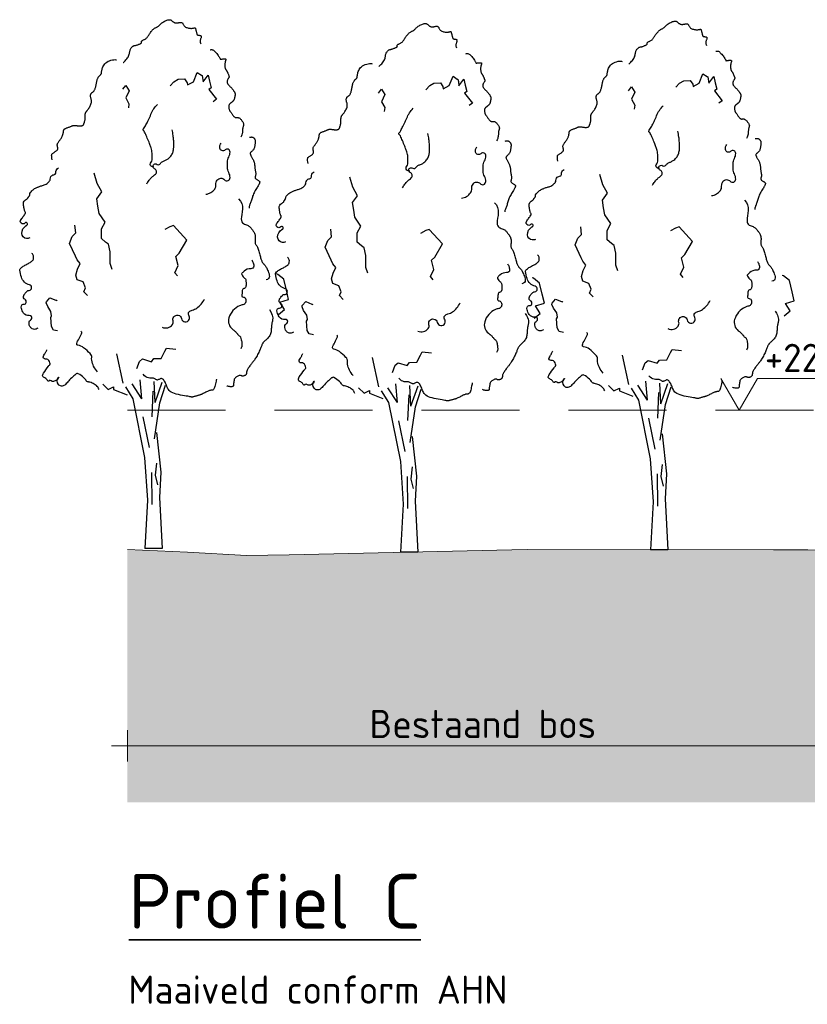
# Model space of a CAD drawing. Header units: metres. Extents: x 161377 to 162521, y 378914 to 379231.
# Tile 55 of 77: x 161826 to 161836, y 379160 to 379173. Entities that reach past the tile are written whole.
import ezdxf

# ---------------------------------------------------------------- set-up
doc = ezdxf.new("R2010")
doc.units = ezdxf.units.M
doc.linetypes.add('DASHED2', pattern=[0.375, 0.25, -0.125])
doc.linetypes.add('HIDDEN', pattern=[9.525, 6.35, -3.175])
for name, color, linetype, lineweight in [('B-WE-GR-MAAIVELD-GD', 253, 'Continuous', 18), ('X-XX-AL-M', 7, 'Continuous', 18), ('X-XX-AL-PROFIELBALK-G', 7, 'Continuous', 25), ('X-XX-AL-T35', 3, 'Continuous', 35)]:
    doc.layers.add(name, color=color, linetype=linetype, lineweight=lineweight)
doc.layers.add('N-WE-GW-GROND-A', color=7, linetype='Continuous', lineweight=35, true_color=0xffdf7f)
doc.layers.add('waterspiegel', color=7, linetype='Continuous', lineweight=13, true_color=0x0544ff)
doc.styles.add('RH-NLCS-A', font='NLCS-ISO.ttf')
doc.dimstyles.new('RH-NLCS-IT-A$0', dxfattribs={"dimscale": 0, "dimtxt": 2.5, "dimasz": 2.5, "dimexe": 1, "dimexo": 5, "dimgap": 0.5, "dimtad": 1, "dimzin": 1, "dimdsep": 46, "dimtxsty": 'RH-NLCS-A', "dimcen": 2.5, "dimdle": 1, "dimclrd": 256, "dimclre": 8, "dimclrt": 256, "dimadec": 0, "dimazin": 0, "dimtfac": 1, "dimtmove": 0, "dimatfit": 3, "dimfxl": 1, "dimfxlon": 1, "dimlwd": -1, "dimlwe": 13, "dimarcsym": 1})

# ---------------------------------------------------------------- blocks, each defined once
blk = doc.blocks.new('Peilmaat')
blk.add_lwpolyline([(-0.1617, 0.28), (0, 0), (0.1617, 0.28), (1.1425, 0.28)])
at = {"style": 'RH-NLCS-A'}
blk.add_attdef('NAP', (0.2266, 0.3375), '', height=0.25, dxfattribs=at)
blk = doc.blocks.new('*D19')
at = {"layer": 'Defpoints', "color": 0, "transparency": 16777216}
for p in [(161827.21, 379165.788), (161836.272, 379165.779), (161836.272, 379163.282)]:
    blk.add_point(p, dxfattribs=at)
at = {"layer": 'X-XX-AL-M', "color": 8, "linetype": 'HIDDEN', "lineweight": 13, "transparency": 16777216}
for p, q in [((161827.21, 379163.482), (161827.21, 379163.082)), ((161836.272, 379163.482), (161836.272, 379163.082))]:
    blk.add_line(p, q, dxfattribs=at)
at = {"layer": 'X-XX-AL-M', "transparency": 16777216}
blk.add_line((161827.01, 379163.282), (161836.472, 379163.282), dxfattribs=at)
at = {"layer": 'X-XX-AL-M', "transparency": 16777216, "insert": (161831.741, 379163.562), "char_height": 0.36, "attachment_point": 5, "style": 'RH-NLCS-A'}
blk.add_mtext('Bestaand bos ', dxfattribs=at)
blk = doc.blocks.new('_None')
blk = doc.blocks.new('BoomB')
at = {"color": 252, "true_color": 0x848484}
for p, q in [((-0.078, 3.821), (-0.118, 4.301)), ((-0.078, 3.821), (-0.325, 4.198)), ((0.263, 3.725), (0.24, 4.255)), ((0.263, 3.725), (0.447, 4.244)), ((0.381, 3.711), (0.528, 4.163)), ((-0.048, 3.356), (0.113, 2.572)), ((0.297, 2.179), (0.263, 1.868)), ((0.171, 1.937), (0.182, 1.119)), ((0.263, 1.868), (0.321, 1.626)), ((0.445, 0), (0, 0))]:
    blk.add_line(p, q, dxfattribs=at)
for points in [[(-0.55, 12.392), (-0.544, 12.397), (-0.533, 12.407), (-0.517, 12.422), (-0.499, 12.441), (-0.479, 12.463), (-0.459, 12.486), (-0.44, 12.511), (-0.423, 12.536), (-0.411, 12.56), (-0.402, 12.583), (-0.395, 12.606), (-0.39, 12.627), (-0.386, 12.648), (-0.383, 12.668), (-0.38, 12.687), (-0.375, 12.706), (-0.369, 12.723), (-0.362, 12.74), (-0.353, 12.755), (-0.344, 12.769), (-0.334, 12.782), (-0.324, 12.793), (-0.314, 12.803), (-0.304, 12.81), (-0.294, 12.816), (-0.285, 12.821), (-0.276, 12.824), (-0.267, 12.826), (-0.257, 12.828), (-0.247, 12.83), (-0.235, 12.832), (-0.223, 12.835), (-0.209, 12.839), (-0.194, 12.844), (-0.179, 12.85), (-0.163, 12.856), (-0.148, 12.862), (-0.133, 12.868), (-0.12, 12.874), (-0.109, 12.879), (-0.1, 12.884), (-0.093, 12.889), (-0.088, 12.893), (-0.084, 12.896), (-0.082, 12.9), (-0.081, 12.903), (-0.08, 12.907), (-0.081, 12.911), (-0.082, 12.915), (-0.082, 12.92), (-0.083, 12.924), (-0.083, 12.93), (-0.082, 12.935), (-0.079, 12.941), (-0.074, 12.946), (-0.067, 12.952), (-0.057, 12.958), (-0.045, 12.965), (-0.032, 12.971), (-0.018, 12.979), (-0.003, 12.986), (0.012, 12.995), (0.027, 13.004), (0.04, 13.014), (0.052, 13.025), (0.063, 13.037), (0.072, 13.05), (0.081, 13.063), (0.09, 13.078), (0.1, 13.094), (0.11, 13.11), (0.121, 13.128), (0.134, 13.146), (0.148, 13.164), (0.162, 13.183), (0.177, 13.201), (0.193, 13.218), (0.208, 13.234), (0.223, 13.249), (0.238, 13.261), (0.252, 13.27), (0.265, 13.278), (0.277, 13.284), (0.289, 13.29), (0.301, 13.295), (0.312, 13.3), (0.323, 13.306), (0.335, 13.314), (0.347, 13.323), (0.359, 13.334), (0.372, 13.347), (0.386, 13.361), (0.401, 13.375), (0.417, 13.389), (0.435, 13.404), (0.454, 13.418), (0.474, 13.432), (0.496, 13.444), (0.519, 13.456), (0.542, 13.466), (0.564, 13.475), (0.586, 13.482), (0.606, 13.486), (0.624, 13.488), (0.64, 13.488), (0.654, 13.486), (0.665, 13.481), (0.676, 13.476), (0.685, 13.469), (0.694, 13.461), (0.702, 13.453), (0.711, 13.445), (0.719, 13.438), (0.728, 13.431), (0.738, 13.424), (0.747, 13.419), (0.758, 13.414), (0.768, 13.41), (0.779, 13.406), (0.79, 13.404), (0.802, 13.404), (0.813, 13.404), (0.825, 13.405), (0.837, 13.406), (0.849, 13.408), (0.862, 13.41), (0.873, 13.413), (0.885, 13.415), (0.897, 13.417), (0.908, 13.419), (0.918, 13.419), (0.928, 13.419), (0.938, 13.418), (0.947, 13.415), (0.955, 13.41), (0.962, 13.404), (0.968, 13.395), (0.974, 13.385), (0.98, 13.373), (0.986, 13.361), (0.993, 13.348), (1.002, 13.335), (1.012, 13.323), (1.025, 13.311), (1.04, 13.301), (1.057, 13.292), (1.076, 13.285), (1.096, 13.279), (1.117, 13.274), (1.138, 13.27), (1.158, 13.268), (1.176, 13.267), (1.194, 13.267), (1.209, 13.269), (1.223, 13.271), (1.236, 13.273), (1.247, 13.276), (1.256, 13.278), (1.264, 13.281), (1.271, 13.282), (1.276, 13.283), (1.28, 13.283), (1.284, 13.281), (1.287, 13.278), (1.289, 13.274), (1.291, 13.268), (1.293, 13.261), (1.296, 13.252), (1.299, 13.241), (1.302, 13.229), (1.305, 13.216), (1.309, 13.202), (1.312, 13.188), (1.316, 13.174), (1.319, 13.161), (1.322, 13.149), (1.325, 13.138), (1.327, 13.128), (1.329, 13.12), (1.332, 13.113), (1.335, 13.108), (1.34, 13.103), (1.345, 13.099), (1.352, 13.096), (1.36, 13.094), (1.37, 13.093), (1.38, 13.092), (1.391, 13.091), (1.402, 13.089), (1.412, 13.088), (1.421, 13.085), (1.428, 13.082), (1.434, 13.077), (1.438, 13.071), (1.44, 13.065), (1.441, 13.056), (1.44, 13.047), (1.438, 13.037), (1.435, 13.025), (1.43, 13.012), (1.425, 12.998), (1.42, 12.983), (1.416, 12.967), (1.413, 12.95), (1.412, 12.932), (1.414, 12.912), (1.419, 12.891), (1.429, 12.869)], [(1.665, 12.717), (1.679, 12.722), (1.693, 12.725), (1.707, 12.725), (1.721, 12.723), (1.736, 12.718), (1.75, 12.709), (1.766, 12.698), (1.782, 12.683), (1.799, 12.665), (1.817, 12.645), (1.834, 12.623), (1.852, 12.601), (1.868, 12.579), (1.883, 12.557), (1.896, 12.538), (1.907, 12.521), (1.916, 12.508), (1.921, 12.498), (1.925, 12.49), (1.927, 12.485), (1.928, 12.482), (1.927, 12.48), (1.927, 12.479), (1.926, 12.478), (1.925, 12.478), (1.925, 12.478), (1.925, 12.478), (1.927, 12.478), (1.93, 12.479), (1.934, 12.479), (1.941, 12.48), (1.95, 12.481), (1.961, 12.483), (1.974, 12.484), (1.988, 12.486), (2.002, 12.488), (2.017, 12.489), (2.03, 12.489), (2.042, 12.489), (2.053, 12.488), (2.06, 12.486), (2.065, 12.483), (2.068, 12.479), (2.069, 12.474), (2.069, 12.468), (2.068, 12.462), (2.065, 12.454), (2.063, 12.446), (2.06, 12.437), (2.057, 12.428), (2.054, 12.418), (2.052, 12.407), (2.049, 12.396), (2.047, 12.384), (2.045, 12.371), (2.044, 12.358), (2.043, 12.344), (2.043, 12.331), (2.043, 12.317), (2.044, 12.303), (2.045, 12.289), (2.046, 12.276), (2.049, 12.264), (2.051, 12.253), (2.054, 12.242), (2.058, 12.233), (2.061, 12.225), (2.065, 12.218), (2.069, 12.211), (2.073, 12.205), (2.076, 12.2), (2.08, 12.195), (2.083, 12.191), (2.086, 12.187), (2.089, 12.183), (2.092, 12.179), (2.096, 12.174), (2.099, 12.168), (2.103, 12.161), (2.107, 12.152), (2.112, 12.141), (2.117, 12.13), (2.122, 12.117), (2.127, 12.104), (2.132, 12.091), (2.137, 12.078), (2.142, 12.067), (2.145, 12.057), (2.148, 12.048), (2.151, 12.041), (2.152, 12.036), (2.152, 12.031), (2.152, 12.026), (2.15, 12.02), (2.147, 12.015), (2.143, 12.008), (2.138, 11.999), (2.131, 11.99), (2.125, 11.979), (2.118, 11.967), (2.112, 11.955), (2.106, 11.942), (2.102, 11.93), (2.099, 11.917), (2.098, 11.905), (2.1, 11.893), (2.102, 11.881), (2.107, 11.869), (2.112, 11.858), (2.119, 11.847), (2.126, 11.837), (2.134, 11.827), (2.143, 11.817), (2.152, 11.807), (2.162, 11.797), (2.171, 11.787), (2.181, 11.778), (2.191, 11.768), (2.201, 11.758), (2.21, 11.748), (2.219, 11.738), (2.228, 11.727), (2.237, 11.717), (2.245, 11.706), (2.253, 11.696), (2.26, 11.685), (2.267, 11.675), (2.274, 11.666), (2.28, 11.657), (2.285, 11.648), (2.29, 11.639), (2.295, 11.631), (2.298, 11.623), (2.301, 11.615), (2.304, 11.608), (2.305, 11.601), (2.306, 11.594), (2.306, 11.587), (2.306, 11.579), (2.305, 11.572), (2.303, 11.564), (2.302, 11.555), (2.3, 11.546), (2.298, 11.536), (2.296, 11.525), (2.294, 11.514), (2.292, 11.501), (2.29, 11.489), (2.287, 11.477), (2.283, 11.465), (2.279, 11.453), (2.275, 11.442), (2.269, 11.432), (2.263, 11.424), (2.256, 11.416), (2.249, 11.408), (2.242, 11.402), (2.235, 11.396), (2.229, 11.391), (2.223, 11.386), (2.217, 11.381), (2.212, 11.377), (2.208, 11.373), (2.203, 11.37), (2.199, 11.366), (2.195, 11.362), (2.19, 11.359), (2.186, 11.355), (2.18, 11.351), (2.175, 11.347), (2.169, 11.342), (2.163, 11.337), (2.158, 11.33), (2.153, 11.323), (2.149, 11.314), (2.146, 11.303), (2.144, 11.291), (2.143, 11.277), (2.143, 11.263), (2.144, 11.248), (2.146, 11.233), (2.148, 11.219), (2.151, 11.206), (2.154, 11.194), (2.158, 11.183), (2.162, 11.174), (2.166, 11.166), (2.171, 11.158), (2.177, 11.15), (2.184, 11.141), (2.191, 11.131), (2.2, 11.12), (2.209, 11.107), (2.219, 11.092), (2.23, 11.076), (2.241, 11.06), (2.253, 11.045), (2.264, 11.031), (2.275, 11.018), (2.286, 11.008), (2.296, 11), (2.305, 10.995), (2.314, 10.992), (2.323, 10.99), (2.332, 10.99), (2.34, 10.991), (2.348, 10.992), (2.357, 10.993), (2.365, 10.993), (2.374, 10.993), (2.383, 10.992), (2.392, 10.989), (2.401, 10.986), (2.411, 10.981), (2.422, 10.974), (2.433, 10.965), (2.444, 10.954), (2.455, 10.941), (2.467, 10.927), (2.478, 10.912), (2.488, 10.897), (2.498, 10.883), (2.506, 10.869), (2.512, 10.856), (2.517, 10.844), (2.52, 10.834), (2.522, 10.825), (2.522, 10.816), (2.521, 10.808), (2.52, 10.801), (2.517, 10.792), (2.515, 10.784), (2.512, 10.775), (2.509, 10.764), (2.506, 10.753), (2.503, 10.741), (2.501, 10.728), (2.498, 10.715), (2.497, 10.7), (2.496, 10.684), (2.495, 10.667), (2.495, 10.648), (2.494, 10.628), (2.491, 10.606), (2.486, 10.581), (2.478, 10.555), (2.467, 10.525), (2.451, 10.492)], [(-2.358, 9.917), (-2.367, 9.96), (-2.372, 9.995), (-2.374, 10.021), (-2.372, 10.041), (-2.367, 10.057), (-2.36, 10.068), (-2.35, 10.077), (-2.339, 10.086), (-2.326, 10.094), (-2.313, 10.103), (-2.299, 10.113), (-2.284, 10.122), (-2.27, 10.132), (-2.257, 10.141), (-2.246, 10.151), (-2.236, 10.161), (-2.229, 10.17), (-2.224, 10.18), (-2.22, 10.189), (-2.219, 10.199), (-2.218, 10.208), (-2.219, 10.218), (-2.22, 10.227), (-2.222, 10.237), (-2.225, 10.247), (-2.227, 10.258), (-2.229, 10.268), (-2.231, 10.279), (-2.231, 10.291), (-2.23, 10.302), (-2.228, 10.314), (-2.224, 10.327), (-2.218, 10.34), (-2.21, 10.353), (-2.201, 10.367), (-2.191, 10.381), (-2.18, 10.396), (-2.168, 10.411), (-2.157, 10.426), (-2.146, 10.442), (-2.135, 10.458), (-2.126, 10.474), (-2.117, 10.491), (-2.109, 10.507), (-2.102, 10.523), (-2.095, 10.538), (-2.09, 10.553), (-2.085, 10.566), (-2.082, 10.578), (-2.079, 10.59), (-2.077, 10.6), (-2.076, 10.61), (-2.075, 10.619), (-2.074, 10.627), (-2.073, 10.636), (-2.072, 10.644), (-2.07, 10.652), (-2.069, 10.661), (-2.066, 10.669), (-2.062, 10.677), (-2.057, 10.685), (-2.051, 10.693), (-2.043, 10.7), (-2.033, 10.707), (-2.021, 10.714), (-2.007, 10.72), (-1.992, 10.726), (-1.976, 10.732), (-1.959, 10.738), (-1.942, 10.743), (-1.926, 10.749), (-1.91, 10.755), (-1.895, 10.761), (-1.882, 10.767), (-1.868, 10.773), (-1.856, 10.779), (-1.843, 10.784), (-1.831, 10.788), (-1.818, 10.791), (-1.806, 10.793), (-1.792, 10.793), (-1.778, 10.792), (-1.764, 10.791), (-1.75, 10.788), (-1.735, 10.786), (-1.72, 10.783), (-1.704, 10.781), (-1.689, 10.779), (-1.674, 10.778), (-1.658, 10.777), (-1.643, 10.777), (-1.629, 10.778), (-1.616, 10.78), (-1.604, 10.783), (-1.593, 10.786), (-1.583, 10.79), (-1.575, 10.795), (-1.569, 10.8), (-1.564, 10.806), (-1.56, 10.813), (-1.557, 10.821), (-1.554, 10.829), (-1.551, 10.838), (-1.548, 10.848), (-1.544, 10.858), (-1.54, 10.869), (-1.536, 10.88), (-1.533, 10.893), (-1.529, 10.905), (-1.526, 10.919), (-1.523, 10.933), (-1.521, 10.947), (-1.519, 10.962), (-1.518, 10.977), (-1.518, 10.992), (-1.518, 11.007), (-1.518, 11.022), (-1.518, 11.037), (-1.518, 11.051), (-1.518, 11.064), (-1.517, 11.076), (-1.516, 11.087), (-1.514, 11.097), (-1.511, 11.106), (-1.508, 11.115), (-1.505, 11.123), (-1.501, 11.13), (-1.497, 11.137), (-1.492, 11.144), (-1.487, 11.15), (-1.481, 11.157), (-1.475, 11.165), (-1.467, 11.174), (-1.459, 11.184), (-1.45, 11.196), (-1.44, 11.21), (-1.428, 11.227), (-1.416, 11.246), (-1.404, 11.267), (-1.392, 11.288), (-1.381, 11.311), (-1.372, 11.333), (-1.364, 11.356), (-1.36, 11.377), (-1.357, 11.398), (-1.358, 11.417), (-1.36, 11.436), (-1.364, 11.453), (-1.368, 11.47), (-1.373, 11.486), (-1.377, 11.502), (-1.38, 11.517), (-1.382, 11.531), (-1.383, 11.546), (-1.382, 11.559), (-1.38, 11.572), (-1.376, 11.584), (-1.372, 11.595), (-1.366, 11.606), (-1.36, 11.615), (-1.353, 11.622), (-1.345, 11.629), (-1.337, 11.636), (-1.328, 11.642), (-1.319, 11.648), (-1.311, 11.655), (-1.302, 11.663), (-1.294, 11.672), (-1.286, 11.683), (-1.279, 11.695), (-1.273, 11.709), (-1.267, 11.725), (-1.261, 11.741), (-1.256, 11.759), (-1.251, 11.778), (-1.246, 11.798), (-1.242, 11.819), (-1.238, 11.84), (-1.234, 11.862), (-1.23, 11.884), (-1.226, 11.906), (-1.222, 11.926), (-1.217, 11.946), (-1.212, 11.964), (-1.206, 11.98), (-1.199, 11.995), (-1.192, 12.008), (-1.185, 12.02), (-1.177, 12.031), (-1.17, 12.04), (-1.162, 12.049), (-1.154, 12.057), (-1.147, 12.064), (-1.14, 12.071), (-1.133, 12.077), (-1.127, 12.084), (-1.121, 12.09), (-1.116, 12.097), (-1.112, 12.104), (-1.109, 12.111), (-1.106, 12.119), (-1.104, 12.129), (-1.103, 12.139), (-1.102, 12.151), (-1.1, 12.164), (-1.098, 12.18), (-1.094, 12.197), (-1.09, 12.217), (-1.084, 12.239), (-1.076, 12.263), (-1.066, 12.288), (-1.054, 12.313), (-1.038, 12.339), (-1.018, 12.363), (-0.995, 12.387), (-0.967, 12.408), (-0.934, 12.426), (-0.899, 12.441), (-0.862, 12.453), (-0.826, 12.462), (-0.792, 12.468), (-0.762, 12.469), (-0.738, 12.467), (-0.721, 12.46)], [(2.669, 10.49), (2.686, 10.492), (2.701, 10.494), (2.713, 10.495), (2.723, 10.496), (2.731, 10.495), (2.739, 10.494), (2.746, 10.492), (2.753, 10.488), (2.761, 10.484), (2.77, 10.478), (2.778, 10.471), (2.787, 10.463), (2.795, 10.454), (2.802, 10.445), (2.808, 10.435), (2.813, 10.424), (2.816, 10.413), (2.818, 10.401), (2.819, 10.389), (2.819, 10.377), (2.818, 10.363), (2.816, 10.349), (2.814, 10.334), (2.812, 10.318), (2.81, 10.301), (2.808, 10.284), (2.805, 10.266), (2.802, 10.248), (2.798, 10.231), (2.793, 10.214), (2.786, 10.198), (2.779, 10.182), (2.77, 10.169), (2.759, 10.156), (2.748, 10.145), (2.737, 10.134), (2.726, 10.124), (2.716, 10.115), (2.707, 10.107), (2.7, 10.098), (2.694, 10.09), (2.691, 10.082), (2.69, 10.073), (2.691, 10.064), (2.693, 10.054), (2.697, 10.044), (2.702, 10.032), (2.708, 10.019), (2.716, 10.004), (2.725, 9.989), (2.734, 9.972), (2.743, 9.955), (2.752, 9.938), (2.761, 9.921), (2.77, 9.904), (2.777, 9.888), (2.783, 9.873), (2.788, 9.859), (2.792, 9.845), (2.795, 9.832), (2.798, 9.819), (2.8, 9.806), (2.801, 9.793), (2.803, 9.78), (2.804, 9.766), (2.805, 9.751), (2.806, 9.736), (2.808, 9.721), (2.809, 9.705), (2.811, 9.689), (2.813, 9.674), (2.816, 9.658), (2.819, 9.642), (2.822, 9.626), (2.825, 9.611), (2.827, 9.596), (2.83, 9.581), (2.831, 9.566), (2.831, 9.552), (2.83, 9.538), (2.828, 9.525), (2.825, 9.512), (2.821, 9.5), (2.818, 9.488), (2.815, 9.476), (2.814, 9.465), (2.816, 9.455), (2.82, 9.445), (2.827, 9.435), (2.837, 9.426), (2.849, 9.417), (2.862, 9.408), (2.875, 9.4), (2.888, 9.393), (2.9, 9.386), (2.91, 9.379), (2.918, 9.373), (2.924, 9.367), (2.928, 9.361), (2.93, 9.356), (2.931, 9.351), (2.931, 9.345), (2.93, 9.34), (2.929, 9.334), (2.928, 9.328), (2.926, 9.321), (2.924, 9.313), (2.92, 9.304), (2.916, 9.293), (2.91, 9.28), (2.902, 9.265), (2.892, 9.248), (2.879, 9.228), (2.865, 9.206), (2.85, 9.181), (2.834, 9.156), (2.818, 9.128), (2.802, 9.1), (2.787, 9.072), (2.774, 9.044), (2.762, 9.016), (2.752, 8.989), (2.744, 8.962), (2.736, 8.936), (2.729, 8.911), (2.723, 8.886), (2.716, 8.862), (2.708, 8.839), (2.7, 8.818), (2.692, 8.797), (2.683, 8.777), (2.675, 8.757), (2.669, 8.738), (2.664, 8.72), (2.661, 8.701), (2.661, 8.683)], [(2.395, 8.917), (2.446, 8.862), (2.477, 8.799), (2.491, 8.731), (2.493, 8.66), (2.487, 8.589), (2.477, 8.521), (2.468, 8.459), (2.463, 8.405), (2.467, 8.363), (2.479, 8.33), (2.496, 8.305), (2.518, 8.286), (2.543, 8.273), (2.569, 8.263), (2.595, 8.254), (2.618, 8.246), (2.639, 8.236), (2.657, 8.225), (2.672, 8.213), (2.686, 8.2), (2.698, 8.186), (2.71, 8.171), (2.721, 8.156), (2.732, 8.141), (2.744, 8.126), (2.756, 8.111), (2.769, 8.095), (2.781, 8.078), (2.792, 8.06), (2.801, 8.041), (2.809, 8.02), (2.815, 7.997), (2.818, 7.972), (2.82, 7.945), (2.82, 7.918), (2.819, 7.89), (2.817, 7.864), (2.816, 7.838), (2.816, 7.815), (2.817, 7.795), (2.82, 7.779), (2.825, 7.765), (2.831, 7.753), (2.838, 7.741), (2.847, 7.73), (2.855, 7.717), (2.865, 7.703), (2.874, 7.685), (2.883, 7.664), (2.892, 7.639), (2.901, 7.611), (2.909, 7.582), (2.917, 7.552), (2.925, 7.522), (2.933, 7.492), (2.941, 7.464), (2.948, 7.437), (2.955, 7.412), (2.962, 7.39), (2.969, 7.369), (2.976, 7.35), (2.983, 7.333), (2.99, 7.318), (2.997, 7.305), (3.005, 7.293), (3.012, 7.283), (3.021, 7.273), (3.029, 7.265), (3.037, 7.256), (3.046, 7.247), (3.055, 7.238), (3.064, 7.227), (3.073, 7.216), (3.082, 7.202), (3.091, 7.187), (3.101, 7.17), (3.111, 7.15), (3.122, 7.127), (3.133, 7.102), (3.146, 7.073), (3.158, 7.041), (3.169, 7.007), (3.177, 6.972), (3.18, 6.939), (3.175, 6.909), (3.16, 6.883), (3.134, 6.863), (3.094, 6.851)], [(3.18, 6.092), (3.213, 6.037), (3.236, 5.99), (3.252, 5.95), (3.261, 5.916), (3.265, 5.886), (3.265, 5.861), (3.262, 5.838), (3.258, 5.817), (3.254, 5.796), (3.25, 5.776), (3.245, 5.756), (3.241, 5.736), (3.238, 5.715), (3.235, 5.694), (3.232, 5.673), (3.23, 5.65), (3.229, 5.627), (3.228, 5.603), (3.227, 5.578), (3.225, 5.552), (3.222, 5.527), (3.217, 5.502), (3.21, 5.477), (3.2, 5.453), (3.188, 5.43), (3.173, 5.408), (3.156, 5.387), (3.138, 5.367), (3.119, 5.349), (3.101, 5.332), (3.084, 5.316), (3.068, 5.301), (3.054, 5.288), (3.042, 5.276), (3.032, 5.265), (3.023, 5.254), (3.015, 5.243), (3.008, 5.232), (3.002, 5.22), (2.995, 5.208), (2.989, 5.194), (2.983, 5.178), (2.977, 5.162), (2.97, 5.144), (2.963, 5.124), (2.954, 5.103), (2.945, 5.08), (2.934, 5.055), (2.922, 5.029), (2.908, 5.001), (2.894, 4.973), (2.879, 4.945), (2.864, 4.918), (2.849, 4.891), (2.834, 4.866), (2.82, 4.844), (2.807, 4.823), (2.795, 4.806), (2.782, 4.79), (2.771, 4.775), (2.759, 4.76), (2.747, 4.746), (2.735, 4.73), (2.722, 4.714), (2.708, 4.696), (2.694, 4.677), (2.68, 4.657), (2.666, 4.637), (2.653, 4.617), (2.641, 4.598), (2.63, 4.581), (2.621, 4.565), (2.614, 4.551), (2.608, 4.54), (2.605, 4.53), (2.602, 4.521), (2.6, 4.513), (2.599, 4.506), (2.599, 4.499), (2.599, 4.492), (2.598, 4.484), (2.598, 4.476), (2.596, 4.468), (2.595, 4.46), (2.592, 4.452), (2.588, 4.444), (2.583, 4.436), (2.576, 4.428), (2.568, 4.421), (2.558, 4.414), (2.548, 4.409), (2.537, 4.404), (2.525, 4.4), (2.514, 4.397), (2.503, 4.396), (2.493, 4.396), (2.484, 4.399), (2.476, 4.402), (2.469, 4.406), (2.461, 4.41), (2.453, 4.414), (2.444, 4.416), (2.433, 4.417), (2.421, 4.416), (2.408, 4.413), (2.392, 4.407), (2.376, 4.399), (2.36, 4.39), (2.343, 4.38), (2.328, 4.37), (2.315, 4.359), (2.303, 4.348), (2.294, 4.337), (2.288, 4.327), (2.283, 4.318), (2.28, 4.308), (2.278, 4.299), (2.277, 4.29), (2.276, 4.28), (2.275, 4.27), (2.274, 4.26), (2.272, 4.25), (2.27, 4.239), (2.268, 4.228), (2.266, 4.217), (2.264, 4.207), (2.263, 4.196), (2.262, 4.186), (2.262, 4.176), (2.263, 4.167), (2.262, 4.158), (2.261, 4.151), (2.258, 4.144), (2.253, 4.138), (2.245, 4.133), (2.233, 4.129), (2.218, 4.127), (2.199, 4.127), (2.179, 4.127), (2.158, 4.129), (2.138, 4.132), (2.12, 4.137), (2.105, 4.142), (2.094, 4.149)], [(1.828, 4.321), (1.827, 4.311), (1.824, 4.291), (1.819, 4.265), (1.813, 4.234), (1.806, 4.201), (1.799, 4.167), (1.79, 4.135), (1.782, 4.108), (1.773, 4.085), (1.764, 4.068), (1.755, 4.056), (1.745, 4.048), (1.736, 4.042), (1.727, 4.039), (1.718, 4.038), (1.709, 4.037), (1.7, 4.037), (1.691, 4.036), (1.681, 4.035), (1.671, 4.033), (1.659, 4.03), (1.647, 4.027), (1.632, 4.021), (1.615, 4.014), (1.596, 4.006), (1.576, 3.995), (1.554, 3.984), (1.531, 3.973), (1.509, 3.961), (1.487, 3.95), (1.466, 3.94), (1.448, 3.931), (1.431, 3.924), (1.416, 3.918), (1.403, 3.913), (1.391, 3.91), (1.379, 3.907), (1.366, 3.904), (1.354, 3.901), (1.34, 3.897), (1.325, 3.893), (1.308, 3.888), (1.291, 3.883), (1.274, 3.878), (1.258, 3.873), (1.243, 3.869), (1.229, 3.865), (1.217, 3.863), (1.208, 3.861), (1.2, 3.861), (1.192, 3.862), (1.182, 3.864), (1.17, 3.867), (1.152, 3.871), (1.129, 3.876), (1.098, 3.882), (1.059, 3.888), (1.014, 3.895), (0.963, 3.904), (0.91, 3.913), (0.857, 3.925), (0.805, 3.937), (0.756, 3.951), (0.713, 3.968), (0.677, 3.986), (0.648, 4.006), (0.625, 4.027), (0.606, 4.051), (0.59, 4.075), (0.577, 4.101), (0.565, 4.128), (0.554, 4.156), (0.542, 4.184), (0.53, 4.213), (0.517, 4.24), (0.503, 4.265), (0.489, 4.288), (0.475, 4.307), (0.46, 4.322), (0.444, 4.331), (0.428, 4.335), (0.413, 4.334), (0.397, 4.329), (0.381, 4.322), (0.365, 4.314), (0.35, 4.306), (0.336, 4.3), (0.322, 4.297), (0.309, 4.298), (0.297, 4.303), (0.285, 4.31), (0.272, 4.318), (0.258, 4.327), (0.242, 4.335), (0.224, 4.342), (0.204, 4.346), (0.18, 4.347), (0.154, 4.347), (0.126, 4.348), (0.095, 4.352), (0.063, 4.362), (0.029, 4.378), (-0.005, 4.405), (-0.04, 4.444)]]:
    blk.add_lwpolyline(points, dxfattribs=at)
at = {"color": 252, "true_color": 0x848484, "flags": 128}
for points in [[(0.644, 11.801), (0.745, 11.904), (0.848, 11.968), (1.016, 11.977), (1.079, 11.881), (1.089, 11.824), (1.242, 11.904), (1.339, 12.145), (1.446, 12.073), (1.462, 12.067), (1.476, 12.007), (1.489, 11.903), (1.616, 12.073), (1.652, 11.917), (1.694, 11.753), (1.635, 11.711), (1.832, 11.457), (1.748, 11.397)], [(-0.563, 11.712), (-0.483, 11.813), (-0.399, 11.674), (-0.485, 11.495), (-0.402, 11.346), (-0.416, 11.243)], [(-0.835, 7.119), (-0.882, 7.265), (-0.886, 7.568), (-0.928, 7.764), (-0.997, 7.815), (-1.103, 7.909), (-1.102, 8.15), (-1.009, 8.323), (-1.166, 8.548), (-1.194, 8.729), (-1.223, 8.92), (-1.094, 9.095), (-1.213, 9.313), (-1.289, 9.573)], [(-1.461, 6.451), (-1.557, 6.549), (-1.509, 6.648), (-1.573, 6.798), (-1.726, 6.854), (-1.76, 6.973), (-1.715, 7.123), (-1.647, 7.265), (-1.723, 7.362), (-1.766, 7.453), (-1.922, 7.781), (-1.85, 7.955), (-1.76, 8.048), (-1.779, 8.243)], [(0.835, 6.952), (0.766, 7.032), (0.853, 7.215), (0.789, 7.451), (0.876, 7.531), (1.075, 7.865), (0.73, 8.238), (0.643, 8.206), (0.509, 8.135)], [(3.411, 5.971), (3.562, 6.095), (3.443, 6.285), (3.669, 6.353), (3.616, 6.585), (3.546, 6.869), (3.393, 6.992), (3.356, 7.002)], [(-2.221, 5.549), (-2.326, 5.57), (-2.376, 5.66), (-2.396, 5.894), (-2.374, 5.937), (-2.391, 6.047), (-2.473, 6.17), (-2.511, 6.262), (-2.509, 6.292), (-2.417, 6.396), (-2.265, 6.334), (-2.249, 6.332), (-2.235, 6.319)], [(-0.203, 4.589), (-0.136, 4.773), (-0.057, 4.835), (0.169, 4.763), (0.233, 4.843), (0.417, 4.85), (0.509, 5.032), (0.556, 5.111), (0.793, 5.087)], [(-0.549, 4.218), (-0.712, 4.969)], [(-1.067, 4.195), (-0.93, 4.058), (-0.793, 4.127), (-0.793, 4.058), (-0.449, 3.92)], [(-0.491, 4.121), (-0.303, 3.821), (-0.003, 2.319), (0.072, 1.229), (0, 0)], [(0.185, 3.361), (0.218, 4.013)], [(0.25, 2.798), (0.381, 3.711)], [(0.298, 2.957), (0.411, 1.943), (0.373, 1.304), (0.445, 0)]]:
    blk.add_lwpolyline(points, dxfattribs=at)
at = {"color": 252, "true_color": 0x848484}
for points in [[(0.235, 9.726, -0.158777), (0.165, 9.75, -0.233308), (0.141, 9.797, -0.182007), (0.161, 9.85, 0.155816), (0.187, 9.912, 0.045058), (0.187, 10.085, 0.058787), (0.16, 10.216, 0.004222), (0.129, 10.304, 0.006596), (0.109, 10.36, 0.009627), (0.05, 10.503, 0.01133), (-0.004, 10.623, 0.125022), (-0.034, 10.659, -0.287204), (-0.043, 10.679, -0.13455), (-0.031, 10.704, 0.057474), (0.005, 10.757, 0.001656), (0.058, 10.861, 0.0025), (0.093, 10.931, 0.011837), (0.127, 11.003, -0.006032), (0.191, 11.146, -0.046726), (0.229, 11.211, -0.023647), (0.321, 11.328)], [(0.05, 9.3, -0.032546), (0.11, 9.391, -0.03526), (0.176, 9.466, -0.036525), (0.228, 9.51, 0.039269), (0.275, 9.551, 0.524816), (0.249, 9.687, -0.70157), (0.257, 9.808, -0.246052), (0.318, 9.796, 0.330237), (0.365, 9.793, 0.082831), (0.398, 9.824, -0.081275), (0.431, 9.855, -0.066365), (0.495, 9.887, 0.059917), (0.566, 9.922, 0.076229), (0.665, 10.008, 0.097021), (0.714, 10.098, 0.037062), (0.737, 10.193, 0.045363), (0.743, 10.273, 0.006717), (0.742, 10.312, 0.002377), (0.736, 10.423, 0.020071), (0.725, 10.531, 0.014267), (0.7, 10.682)], [(1.555, 9.036, 0.101914), (1.686, 9.079, 0.107951), (1.783, 9.167, 0.172666), (1.816, 9.281, -0.173792), (1.849, 9.395, -0.48034), (2.033, 9.404, 0.699728), (2.175, 9.46, 0.110664), (2.142, 9.591, -0.110605), (2.109, 9.721, -0.006472), (2.108, 9.787, -0.006512), (2.109, 9.852, -0.111285), (2.142, 9.983, 0.11249), (2.175, 10.112, 0.670162), (2.05, 10.167, -0.598076), (1.914, 10.21, -0.107528), (1.916, 10.279, -0.106959), (1.946, 10.341)], [(-2.932, 7.92, -0.061597), (-2.973, 7.907, -0.068549), (-3.012, 7.905, -0.377768), (-3.134, 8.036, -0.275847), (-3.022, 8.237, -0.028717), (-3.01, 8.242, 0.055672), (-3.004, 8.246, 1.128102), (-3.055, 8.3, -0.467669), (-3.15, 8.3, -0.043926), (-3.173, 8.333, -0.178724), (-3.174, 8.342, -0.071298), (-3.165, 8.369, -0.036842), (-3.137, 8.415, -0.009471), (-3.106, 8.456, 0.010169), (-3.078, 8.494, 0.016396), (-3.049, 8.538, 0.058895), (-3.043, 8.551, 0.22909), (-3.047, 8.585, -0.102618), (-3.074, 8.654, -0.001984), (-3.081, 8.694, -0.00284), (-3.086, 8.722, -0.015692), (-3.092, 8.778, -0.026096), (-3.094, 8.812, -0.123566), (-3.088, 8.834, -0.050335), (-3.057, 8.879, -0.123683), (-3.015, 8.909, 0.160012), (-2.983, 8.935, 0.092044), (-2.976, 8.953, -0.133826), (-2.97, 8.965, -0.078666), (-2.964, 8.97, 0.049691), (-2.954, 8.977, 0.207036), (-2.934, 9.021, -0.156565), (-2.913, 9.081, -0.059527), (-2.844, 9.152, -0.066018), (-2.768, 9.199, -0.00394), (-2.735, 9.213, -0.004619), (-2.707, 9.225, -0.031042), (-2.627, 9.252, 0.02906), (-2.542, 9.28, 0.07887), (-2.486, 9.313, 0.0611), (-2.428, 9.374, 0.147905), (-2.41, 9.424, -0.120561), (-2.392, 9.486, -0.254022), (-2.318, 9.531, 0.34235), (-2.268, 9.575, 0.082724), (-2.267, 9.594, -0.071752), (-2.266, 9.616, -0.11979), (-2.244, 9.668, -0.113391), (-2.199, 9.707)], [(-2.73, 5.619, -0.13726), (-2.808, 5.588, -0.181103), (-2.871, 5.604, -0.101937), (-2.929, 5.665, -0.1217), (-2.95, 5.732, -0.031179), (-2.95, 5.764, -0.041415), (-2.947, 5.788, -0.247446), (-2.917, 5.824, 0.211909), (-2.88, 5.862, 0.57629), (-2.944, 5.94, -0.298213), (-3.091, 6.005, -0.072479), (-3.146, 6.125, -0.144881), (-3.146, 6.191, -0.371124), (-3.083, 6.232, 0.387334), (-3.023, 6.273, 0.34255), (-3.06, 6.356, -0.37139), (-3.092, 6.436, -0.006859), (-3.083, 6.46, -0.038546), (-3.081, 6.464, -0.020688), (-3.072, 6.479, -0.008761), (-3.05, 6.511, -0.042179), (-3.011, 6.554, -0.0657), (-2.981, 6.577, -0.183427), (-2.967, 6.579, 0.107566), (-2.944, 6.579, 0.792646), (-2.941, 6.723, -0.263682), (-3.147, 6.923, -0.032113), (-3.187, 7.102, -0.209176), (-3.18, 7.131, -0.06387), (-3.138, 7.172, -0.039172), (-3.057, 7.224, -0.009014), (-3.007, 7.25, 0.010983), (-2.966, 7.271, 0.028574), (-2.885, 7.322, 0.061489), (-2.852, 7.352, 0.098913), (-2.846, 7.362, 0.028984), (-2.836, 7.4, 0.13267), (-2.84, 7.464, 0.117747), (-2.878, 7.525)], [(2.727, 7.359, -0.041311), (2.751, 7.323, -0.042244), (2.768, 7.283, -0.038238), (2.781, 7.235, -0.058405), (2.783, 7.203, -0.414693), (2.707, 7.135, 0.202416), (2.534, 7.073, 0.021897), (2.473, 7.012, 0.213758), (2.47, 7.003, 0.105271), (2.475, 6.985, 0.031738), (2.51, 6.933, 0.080024), (2.56, 6.886, -0.184988), (2.577, 6.86, -0.029477), (2.579, 6.85, -0.009899), (2.582, 6.82, -0.022999), (2.585, 6.737, -0.042094), (2.58, 6.691, -0.067896), (2.575, 6.674, -0.039856), (2.559, 6.648, -0.245698), (2.526, 6.631, 0.290975), (2.498, 6.613, 0.072692), (2.487, 6.578, 0.050351), (2.485, 6.526, 0.014603), (2.486, 6.514, -0.02061), (2.486, 6.506, -0.157327), (2.482, 6.493, 0.089134), (2.472, 6.47, 0.467738), (2.515, 6.412, -0.358322), (2.578, 6.352, -0.038489), (2.581, 6.305, -0.085044), (2.577, 6.284, -0.064554), (2.566, 6.264, -0.037905), (2.541, 6.234, -0.17292), (2.505, 6.216, 0.077348), (2.42, 6.193, 0.21853), (2.147, 5.88, 0.311295), (2.241, 5.59, 0.013408), (2.271, 5.568, -0.0379), (2.282, 5.56, -0.010602), (2.339, 5.504, -0.026927), (2.36, 5.48, -0.023313), (2.369, 5.467, 0.018302), (2.381, 5.452, 0.109191), (2.408, 5.428, -0.114091), (2.435, 5.405, -0.07496), (2.444, 5.388, -0.022301), (2.463, 5.324, -0.043297), (2.477, 5.23, -0.053082), (2.475, 5.152, -0.073734), (2.469, 5.134, -0.032843), (2.449, 5.096)], [(0.446, 5.644, 0.171526), (0.588, 5.631, 0.171526), (0.707, 5.709, 0.239798), (0.724, 5.804, -0.227236), (0.739, 5.905, -0.666529), (0.937, 5.864, 0.726468), (1.131, 5.84, 0.263269), (1.123, 5.95, -0.359589), (1.131, 6.035, -0.135967), (1.21, 6.08, 0.095213), (1.327, 6.133, 0.060587), (1.436, 6.233, 0.057857), (1.522, 6.362)], [(-1.203, 4.507, -0.072887), (-1.303, 4.649, -0.080286), (-1.35, 4.8, -0.058621), (-1.353, 4.881, 0.116876), (-1.359, 4.922, 0.104083), (-1.391, 4.971, 0.026813), (-1.558, 5.119, 0.129639), (-1.703, 5.182, -0.416389), (-1.736, 5.228, -0.105912), (-1.712, 5.289, 0.043591), (-1.638, 5.426, 0.004224), (-1.607, 5.497, 0.029199), (-1.604, 5.508, 0.213879), (-1.605, 5.518, 0.069343), (-1.624, 5.541)], [(-1.166, 4.055, 0.036784), (-1.192, 4.108, 0.072313), (-1.21, 4.132, 0.068127), (-1.316, 4.208, 0.075473), (-1.426, 4.246, 0.033705), (-1.447, 4.249, -0.057462), (-1.46, 4.251, -0.197945), (-1.493, 4.278, 0.082036), (-1.555, 4.356, 0.052126), (-1.697, 4.459, 0.251473), (-1.736, 4.461, 0.059835), (-1.756, 4.447, 0.010142), (-1.863, 4.354, 0.038399), (-1.963, 4.248, -0.049754), (-2.042, 4.168, -0.415767), (-2.203, 4.183, -0.365967), (-2.201, 4.362, -0.002133), (-2.196, 4.368, -0.07961), (-2.195, 4.368, -0.7436), (-2.195, 4.367, -0.008654), (-2.208, 4.342, -0.121887), (-2.25, 4.296, -0.089292), (-2.327, 4.262, -0.250646), (-2.385, 4.277, 0.317592), (-2.434, 4.284, 0.160208), (-2.446, 4.271, -0.29699), (-2.455, 4.266, -0.277841), (-2.48, 4.283, 0.117864), (-2.523, 4.335, 0.060549), (-2.569, 4.361, -0.10853), (-2.593, 4.379, -0.137156), (-2.604, 4.401, -0.124668), (-2.602, 4.428, -0.068553), (-2.58, 4.473, -0.015893), (-2.457, 4.647, -0.012888), (-2.43, 4.68, 0.027707), (-2.418, 4.696, 0.193486), (-2.416, 4.708, 0.035542), (-2.431, 4.769, 0.359392), (-2.532, 4.832, -0.590523), (-2.583, 4.902, -0.035503), (-2.554, 4.953, 0.029287), (-2.519, 5.015, 0.006452), (-2.506, 5.042, 0.006358), (-2.493, 5.071)]]:
    blk.add_lwpolyline(points, format="xyb", dxfattribs=at)

msp = doc.modelspace()

# ---------------------------------------------------------------- hatches: boundary and pattern name
at = {"layer": 'N-WE-GW-GROND-A', "transparency": 33554508}
h = msp.add_hatch(color=256, dxfattribs=at)
h.dxf.hatch_style = 1
h.paths.add_polyline_path([(161869.78, 379165.662), (161864.529, 379165.691), (161863.743, 379165.698), (161863.005, 379165.206), (161862.505, 379165.206), (161861.755, 379165.706), (161850.213, 379168.014), (161845.213, 379168.014), (161836.272, 379165.779), (161835.888, 379165.783), (161835.451, 379165.782), (161832.308, 379165.785), (161832.111, 379165.781), (161829.274, 379165.721), (161828.728, 379165.712), (161827.976, 379165.752), (161827.21, 379165.788), (161827.21, 379162.564), (161869.78, 379162.564)])

# ---------------------------------------------------------------- linework, layer by layer
at = {"layer": 'B-WE-GR-MAAIVELD-GD', "flags": 128}
msp.add_lwpolyline([(161827.21, 379165.788), (161827.976, 379165.752), (161828.728, 379165.712), (161829.274, 379165.721), (161832.111, 379165.781), (161832.308, 379165.785), (161835.451, 379165.782), (161835.888, 379165.783), (161836.491, 379165.777), (161839.022, 379165.757), (161839.522, 379165.279), (161840.022, 379165.279), (161840.522, 379165.751), (161841.628, 379165.748), (161843.048, 379165.748), (161845.006, 379165.746), (161846.628, 379165.747), (161847.805, 379165.747), (161850.208, 379165.744), (161853.521, 379165.727), (161853.789, 379165.725), (161853.982, 379165.725), (161857.369, 379165.726), (161860.159, 379165.715)], dxfattribs=at)
at = {"layer": 'waterspiegel', "linetype": 'DASHED2', "ltscale": 5}
msp.add_line((161827.21, 379167.564), (161842.814, 379167.564), dxfattribs=at)

# ---------------------------------------------------------------- block references
at = {"xscale": 0.5, "yscale": 0.5, "zscale": 0.5}
for p in [(161827.432, 379165.8), (161830.693, 379165.751), (161833.88, 379165.782)]:
    msp.add_blockref('BoomB', p, dxfattribs=at)
at = {"layer": 'waterspiegel', "xscale": 1.44, "yscale": 1.44, "zscale": 1.44}
msp.add_blockref('Peilmaat', (161835.012, 379167.565), dxfattribs=at).add_auto_attribs({'NAP': '+22.0'})

# ---------------------------------------------------------------- texts
at = {"layer": 'X-XX-AL-PROFIELBALK-G', "color": 7, "style": 'RH-NLCS-A'}
msp.add_text('Maaiveld conform AHN', height=0.36, dxfattribs=at).set_placement((161827.222, 379159.993))
at = {"layer": 'X-XX-AL-T35', "color": 7, "insert": (161827.227, 379161.65), "char_height": 0.7, "attachment_point": 1, "style": 'RH-NLCS-A'}
msp.add_mtext('{\\LProfiel C}', dxfattribs=at)

# ---------------------------------------------------------------- dimensions: what is measured, and where the dimension line sits
at = {"layer": 'X-XX-AL-M'}
dim = msp.add_linear_dim(base=(161836.272, 379163.282), p1=(161827.21, 379165.788), p2=(161836.272, 379165.779), text='Bestaand bos ', dimstyle='RH-NLCS-IT-A$0', override={"dimtxt": 1.8, "dimblk1": 'None', "dimblk2": 'None', "dimsah": 1}, dxfattribs=at)
dim.commit()
dim.dimension.update_dxf_attribs({"geometry": '*D19', "text_midpoint": (161831.741, 379163.282), "dimtype": 160})

doc.saveas('drawing.dxf')
